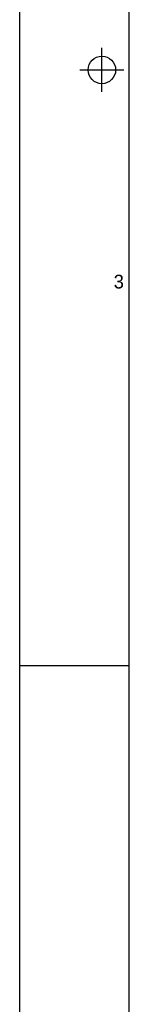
# Model space of a CAD drawing. Header units: millimetres. Extents: x 0 to 841, y 0 to 594.
# Tile 82 of 237: x 0 to 20, y 235 to 415. Entities that reach past the tile are written whole.
import ezdxf

# ---------------------------------------------------------------- set-up
doc = ezdxf.new("R2010")
doc.units = ezdxf.units.MM
doc.header["$LTSCALE"] = 46.255
doc.layers.get('0').update_dxf_attribs({"linetype": 'CONTINUOUS'})
doc.styles.add('TEXTSTYLE_2', font='trium.ttf')

msp = doc.modelspace()

# ---------------------------------------------------------------- linework, layer by layer
at = {"color": 2, "linetype": 'CONTINUOUS'}
for p, q in [((0, 0), (0, 594)), ((15, 401.5), (15, 409.5)), ((11, 405.5), (19, 405.5)), ((0, 297), (20, 297))]:
    msp.add_line(p, q, dxfattribs=at)
at = {"color": 7, "linetype": 'CONTINUOUS'}
msp.add_line((20, 10), (20, 584), dxfattribs=at)
msp.add_circle((15, 405.5), 2.50062, dxfattribs=at)

# ---------------------------------------------------------------- texts
at = {"color": 2, "linetype": 'CONTINUOUS', "insert": (18.07903, 368.1991), "char_height": 2.5, "width": 1.9166667, "attachment_point": 2, "line_spacing_factor": 0.9, "style": 'TEXTSTYLE_2'}
msp.add_mtext('3', dxfattribs=at)

doc.saveas('drawing.dxf')
